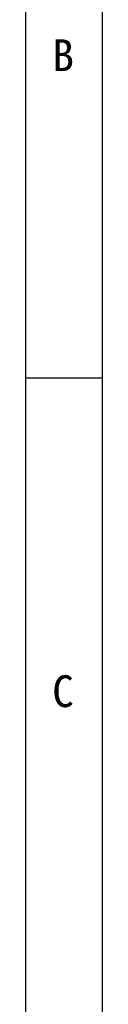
# Model space of a CAD drawing. Header units: millimetres. Extents: x -47 to 199, y -56 to 203.
# Tile 89 of 157: x 183 to 187, y 9 to 59. Entities that reach past the tile are written whole.
import ezdxf

# ---------------------------------------------------------------- set-up
doc = ezdxf.new("R2010")
doc.units = ezdxf.units.MM
doc.header["$LTSCALE"] = 1.21
doc.header["$MEASUREMENT"] = 0
doc.layers.add('____-____46_DXF_FORMAT', color=7, linetype='CONTINUOUS')
doc.styles.add('TEXTSTYLE_2', font='simsun.ttc')

msp = doc.modelspace()

# ---------------------------------------------------------------- linework, layer by layer
at = {"layer": '____-____46_DXF_FORMAT', "color": 4, "linetype": 'Continuous'}
for p, q in [((186.925, -56.311), (186.925, 108.816)), ((182.994, 104.868), (182.994, -52.38)), ((182.994, 40.687), (186.925, 40.687))]:
    msp.add_line(p, q, dxfattribs=at)

# ---------------------------------------------------------------- texts
at = {"layer": '____-____46_DXF_FORMAT', "color": 4, "linetype": 'Continuous', "char_height": 1.617, "width": 1.61664, "attachment_point": 1, "line_spacing_factor": 0.9, "style": 'TEXTSTYLE_2', "bg_fill": 2}
for s, insert in [('B', (184.368, 57.905)), ('C', (184.359, 25.572))]:
    msp.add_mtext(s, dxfattribs=dict(at, insert=insert))

doc.saveas('drawing.dxf')
